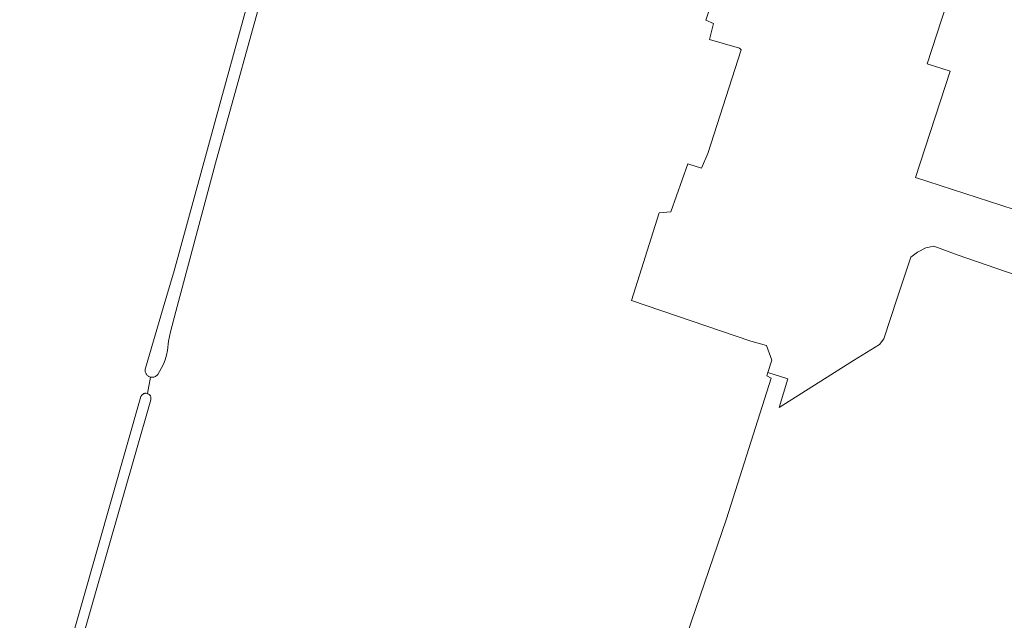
# Model space of a CAD drawing. Header units: metres. Extents: x 125158 to 132124, y 450612 to 454469.
# Tile 69 of 173: x 127475 to 127706, y 451465 to 451606. Entities that reach past the tile are written whole.
import ezdxf

# ---------------------------------------------------------------- set-up
doc = ezdxf.new("R2010")
doc.units = ezdxf.units.M
doc.layers.add('B-XX-OG-TERREIN_CULTUURSCHEIDING-GV', color=8, linetype='Continuous', lineweight=18)

msp = doc.modelspace()

# ---------------------------------------------------------------- linework, layer by layer
at = {"layer": 'B-XX-OG-TERREIN_CULTUURSCHEIDING-GV'}
for points in [[(127708.75, 451561.11), (127685.55, 451568.66), (127693.67, 451593.59), (127688.3, 451595.34), (127700.76, 451633.58), (127720.79, 451627.05)], [(127479.01, 451430.26), (127490.21, 451469.44), (127503.84, 451517.22), (127503.89, 451517.35), (127503.96, 451517.45), (127504.03, 451517.55), (127504.11, 451517.64), (127504.2, 451517.73), (127504.35, 451517.83), (127504.51, 451517.92), (127504.63, 451517.96), (127504.75, 451517.99), (127504.87, 451518), (127504.99, 451518.01), (127505.11, 451518), (127505.27, 451517.98), (127505.39, 451517.94), (127506.12, 451521.79), (127506.03, 451521.81), (127505.88, 451521.86), (127505.73, 451521.93), (127505.59, 451522.01), (127505.46, 451522.1), (127505.33, 451522.21), (127505.22, 451522.33), (127505.12, 451522.46), (127505.04, 451522.6), (127504.97, 451522.74), (127504.91, 451522.9), (127504.87, 451523.05), (127504.84, 451523.22), (127504.83, 451523.38), (127504.84, 451523.54), (127504.86, 451523.7), (127504.91, 451523.89), (127509.09, 451538.04), (127511.66, 451546.76), (127522.61, 451586.7), (127531.81, 451620.29)], [(127533.93, 451617.42), (127521.32, 451572.03), (127512.07, 451537.2), (127510.81, 451532.44), (127510.3, 451530.27), (127510.06, 451528.03), (127509.86, 451526.93), (127509.55, 451525.86), (127509.13, 451524.81), (127508.6, 451523.82), (127507.8, 451522.44), (127507.67, 451522.27), (127507.55, 451522.16), (127507.43, 451522.06), (127507.29, 451521.97), (127507.14, 451521.9), (127506.99, 451521.84), (127506.84, 451521.79), (127506.68, 451521.76), (127506.51, 451521.75), (127506.35, 451521.75), (127506.19, 451521.77), (127506.12, 451521.79), (127505.39, 451517.94), (127505.47, 451517.91), (127505.63, 451517.82), (127505.78, 451517.71), (127505.87, 451517.63), (127505.95, 451517.54), (127506.05, 451517.38), (127506.16, 451517.13), (127506.19, 451516.98), (127506.2, 451516.86), (127506.2, 451516.73), (127506.19, 451516.61), (127506.16, 451516.45), (127492.44, 451468.45), (127475.4, 451409.15)], [(127623.6, 451437.06), (127641.2, 451488.52), (127651.74, 451521.55), (127650.67, 451522.09), (127650.92, 451522.91), (127651.82, 451525.79), (127650.59, 451529.21), (127646.97, 451530.23), (127618.9, 451539.8), (127625.39, 451560.38), (127628.17, 451560.61), (127632.19, 451571.82), (127635.37, 451570.81), (127636.83, 451574.25), (127644.69, 451598.57), (127644.24, 451598.98), (127637.2, 451601.01), (127638.15, 451604.82), (127636.37, 451605.53), (127637.44, 451608.86)], [(127637.44, 451608.86), (127636.37, 451605.53), (127638.15, 451604.82), (127637.2, 451601.01), (127644.24, 451598.98), (127644.69, 451598.57), (127636.83, 451574.25), (127635.37, 451570.81), (127632.19, 451571.82), (127628.17, 451560.61), (127625.39, 451560.38), (127618.9, 451539.8), (127646.97, 451530.23), (127650.59, 451529.21), (127651.82, 451525.79), (127650.92, 451522.91), (127655.6, 451521.4), (127653.54, 451514.63), (127670.98, 451525.72), (127677.08, 451529.42), (127678.14, 451530.79), (127681.26, 451540.29), (127684.49, 451549.91), (127686.02, 451551.11), (127687.99, 451552.15), (127689.88, 451552.5), (127695.6, 451550.43), (127708.98, 451545.8)]]:
    msp.add_lwpolyline(points, dxfattribs=at)

doc.saveas('drawing.dxf')
